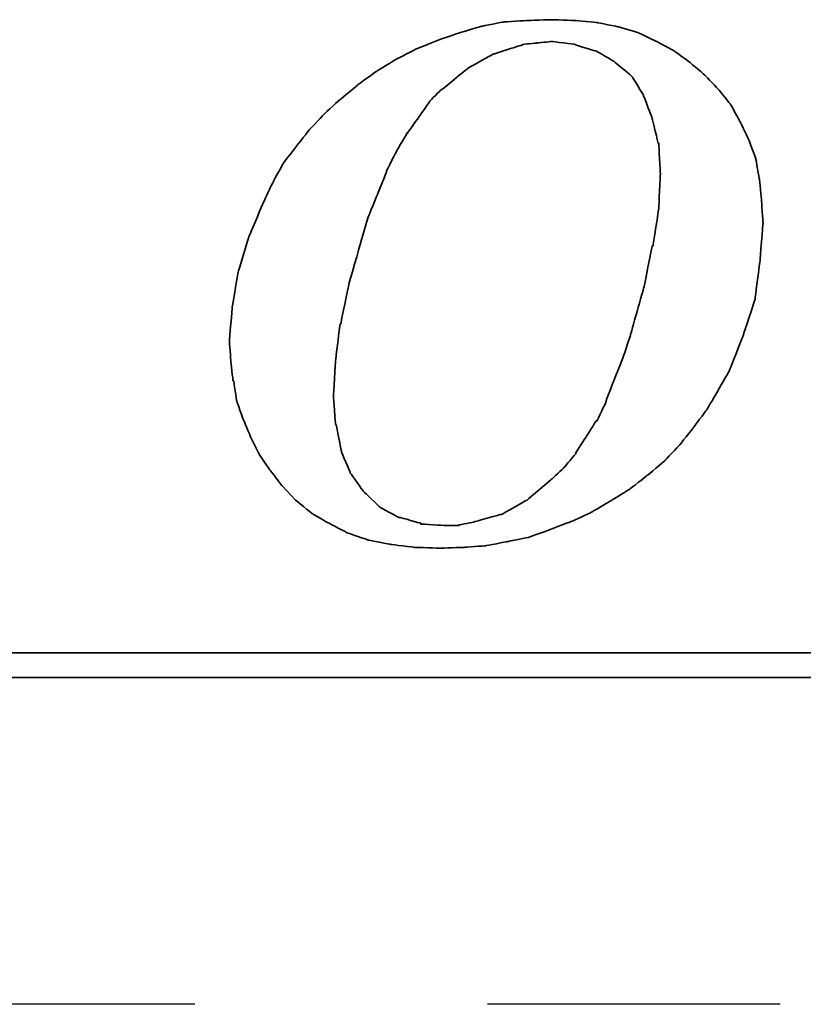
# Model space of a CAD drawing. Extents: x 732 to 1330, y 50 to 540.
# Tile 34 of 45: x 1278 to 1285, y 180 to 188. Entities that reach past the tile are written whole.
import ezdxf

# ---------------------------------------------------------------- set-up
doc = ezdxf.new("R2010")
doc.units = 0
doc.header["$MEASUREMENT"] = 0
doc.linetypes.add('CENTER', pattern=[2, 1.25, -0.25, 0.25, -0.25])
for name, color, linetype in [('CEN', 1, 'CENTER'), ('DIM', 4, 'CONTINUOUS'), ('layer 1', 7, 'CONTINUOUS')]:
    doc.layers.add(name, color=color, linetype=linetype)

# ---------------------------------------------------------------- blocks, each defined once
blk = doc.blocks.new('TBI MOTION logo(完整正式版)')
at = {"layer": 'layer 1', "color": 22, "lineweight": 35}
for points, knots in [([(-11.34375, -6.98375), (-11.34375, -6.98375), (-10.91375, -7.43875), (-10.91375, -7.43875), (-10.91375, -7.43875), (-10.91375, -7.43875), (-10.38625, -7.87125), (-10.38625, -7.87125), (-10.38625, -7.87125), (-10.38625, -7.87125), (-9.81125, -8.20375), (-9.81125, -8.20375), (-9.81125, -8.20375), (-9.81125, -8.20375), (-9.21125, -8.51875), (-9.21125, -8.51875), (-9.21125, -8.51875), (-9.21125, -8.51875), (-8.51625, -8.75875), (-8.51625, -8.75875), (-8.51625, -8.75875), (-8.51625, -8.75875), (-7.77125, -8.90375), (-7.77125, -8.90375), (-7.77125, -8.90375), (-7.77125, -8.90375), (-6.97875, -8.99875), (-6.97875, -8.99875), (-6.97875, -8.99875), (-6.97875, -8.99875), (-6.14125, -9.02375), (-6.14125, -9.02375), (-6.14125, -9.02375), (-6.14125, -9.02375), (-5.37125, -8.99875), (-5.37125, -8.99875), (-5.37125, -8.99875), (-5.37125, -8.99875), (-4.65375, -8.94875), (-4.65375, -8.94875), (-4.65375, -8.94875), (-4.65375, -8.94875), (-3.93375, -8.80625), (-3.93375, -8.80625), (-3.93375, -8.80625), (-3.93375, -8.80625), (-3.21375, -8.66375), (-3.21375, -8.66375), (-3.21375, -8.66375), (-3.21375, -8.66375), (-2.49375, -8.39875), (-2.49375, -8.39875), (-2.49375, -8.39875), (-2.49375, -8.39875), (-1.79875, -8.13375), (-1.79875, -8.13375), (-1.79875, -8.13375), (-1.79875, -8.13375), (-1.17375, -7.84375), (-1.17375, -7.84375), (-1.17375, -7.84375), (-1.17375, -7.84375), (-0.52375, -7.46375), (-0.52375, -7.46375), (-0.52375, -7.46375), (-0.52375, -7.46375), (0.10124, -7.07875), (0.10124, -7.07875), (0.10124, -7.07875), (0.10124, -7.07875), (0.67625, -6.62375), (0.67625, -6.62375), (0.67625, -6.62375), (0.67625, -6.62375), (1.24874, -6.14375), (1.24874, -6.14375), (1.24874, -6.14375), (1.24874, -6.14375), (1.72874, -5.64125), (1.72874, -5.64125), (1.72874, -5.64125), (1.72874, -5.64125), (2.18624, -5.06375), (2.18624, -5.06375), (2.18624, -5.06375), (2.18624, -5.06375), (2.61625, -4.48874), (2.61625, -4.48874), (2.61625, -4.48874), (2.61625, -4.48874), (3.00125, -3.83874), (3.00125, -3.83874), (3.00125, -3.83874), (3.00125, -3.83874), (3.36124, -3.21374), (3.36124, -3.21374), (3.36124, -3.21374), (3.36124, -3.21374), (3.84374, -1.99125), (3.84374, -1.99125), (3.84374, -1.99125), (3.84374, -1.99125), (4.22625, -0.81875), (4.22625, -0.81875), (4.22625, -0.81875), (4.22625, -0.81875), (4.39125, 0.45624), (4.39125, 0.45624), (4.39125, 0.45624), (4.39125, 0.45624), (4.48874, 1.70124), (4.48874, 1.70124), (4.48874, 1.70124), (4.48874, 1.70124), (4.43874, 2.44625), (4.43874, 2.44625), (4.43874, 2.44625), (4.43874, 2.44625), (4.36874, 3.14125), (4.36874, 3.14125), (4.36874, 3.14125), (4.36874, 3.14125), (4.25125, 3.81125), (4.25125, 3.81125), (4.25125, 3.81125), (4.25125, 3.81125), (4.03124, 4.41125), (4.03124, 4.41125), (4.03124, 4.41125), (4.03124, 4.41125), (3.74374, 5.01125), (3.74374, 5.01125), (3.74374, 5.01125), (3.74374, 5.01125), (3.43124, 5.58875), (3.43124, 5.58875), (3.43124, 5.58875), (3.43124, 5.58875), (3.02625, 6.09125), (3.02625, 6.09125), (3.02625, 6.09125), (3.02625, 6.09125), (2.59374, 6.54875), (2.59374, 6.54875), (2.59374, 6.54875), (2.59374, 6.54875), (2.09124, 6.98125), (2.09124, 6.98125), (2.09124, 6.98125), (2.09124, 6.98125), (1.56124, 7.36625), (1.56124, 7.36625), (1.56124, 7.36625), (1.56124, 7.36625), (0.98624, 7.67625), (0.98624, 7.67625), (0.98624, 7.67625), (0.98624, 7.67625), (0.38624, 7.96375), (0.38624, 7.96375), (0.38624, 7.96375), (0.38624, 7.96375), (-0.25875, 8.15625), (-0.25875, 8.15625), (-0.25875, 8.15625), (-0.25875, 8.15625), (-0.98125, 8.30125), (-0.98125, 8.30125), (-0.98125, 8.30125), (-0.98125, 8.30125), (-1.70124, 8.37125), (-1.70124, 8.37125), (-1.70124, 8.37125), (-1.70124, 8.37125), (-2.49375, 8.39624), (-2.49375, 8.39624), (-2.49375, 8.39624), (-2.49375, 8.39624), (-3.28625, 8.37125), (-3.28625, 8.37125), (-3.28625, 8.37125), (-3.28625, 8.37125), (-4.05125, 8.32125), (-4.05125, 8.32125), (-4.05125, 8.32125), (-4.05125, 8.32125), (-4.77375, 8.18125), (-4.77375, 8.18125), (-4.77375, 8.18125), (-4.77375, 8.18125), (-5.51625, 7.96375), (-5.51625, 7.96375), (-5.51625, 7.96375), (-5.51625, 7.96375), (-6.21125, 7.72625), (-6.21125, 7.72625), (-6.21125, 7.72625), (-6.21125, 7.72625), (-6.92875, 7.43625), (-6.92875, 7.43625), (-6.92875, 7.43625), (-6.92875, 7.43625), (-7.57875, 7.10125), (-7.57875, 7.10125), (-7.57875, 7.10125), (-7.57875, 7.10125), (-8.24875, 6.69125), (-8.24875, 6.69125), (-8.24875, 6.69125), (-8.24875, 6.69125), (-8.84875, 6.26125), (-8.84875, 6.26125), (-8.84875, 6.26125), (-8.84875, 6.26125), (-9.42625, 5.78125), (-9.42625, 5.78125), (-9.42625, 5.78125), (-9.42625, 5.78125), (-9.95375, 5.30125), (-9.95375, 5.30125), (-9.95375, 5.30125), (-9.95375, 5.30125), (-10.43375, 4.79624), (-10.43375, 4.79624), (-10.43375, 4.79624), (-10.43375, 4.79624), (-10.88875, 4.22125), (-10.88875, 4.22125), (-10.88875, 4.22125), (-10.88875, 4.22125), (-11.29875, 3.69375), (-11.29875, 3.69375), (-11.29875, 3.69375), (-11.29875, 3.69375), (-11.63375, 3.09125), (-11.63375, 3.09125), (-11.63375, 3.09125), (-11.63375, 3.09125), (-11.91875, 2.49625), (-11.91875, 2.49625), (-11.91875, 2.49625), (-11.91875, 2.49625), (-12.44875, 1.24625), (-12.44875, 1.24625), (-12.44875, 1.24625), (-12.44875, 1.24625), (-12.80875, 0.06874), (-12.80875, 0.06874), (-12.80875, 0.06874), (-12.80875, 0.06874), (-12.99875, -1.07875), (-12.99875, -1.07875), (-12.99875, -1.07875), (-12.99875, -1.07875), (-13.09375, -2.18375), (-13.09375, -2.18375), (-13.09375, -2.18375), (-13.09375, -2.18375), (-13.04875, -2.85375), (-13.04875, -2.85375), (-13.04875, -2.85375), (-13.04875, -2.85375), (-12.97375, -3.50375), (-12.97375, -3.50375), (-12.97375, -3.50375), (-12.97375, -3.50375), (-12.95375, -3.50375), (-12.95375, -3.50375), (-12.95375, -3.50375), (-12.95375, -3.50375), (-12.85375, -4.17375), (-12.85375, -4.17375), (-12.85375, -4.17375), (-12.85375, -4.17375), (-12.63875, -4.77624), (-12.63875, -4.77624), (-12.63875, -4.77624), (-12.63875, -4.77624), (-12.39875, -5.35125), (-12.39875, -5.35125), (-12.39875, -5.35125), (-12.39875, -5.35125), (-12.11375, -5.92875), (-12.11375, -5.92875), (-12.11375, -5.92875), (-12.11375, -5.92875), (-11.75375, -6.45375), (-11.75375, -6.45375), (-11.75375, -6.45375), (-11.75375, -6.45375), (-11.34375, -6.98375), (-11.34375, -6.98375)], [0, 0, 0, 0, 0.01369863, 0.01369863, 0.01369863, 0.01369864, 0.02739726, 0.02739726, 0.02739726, 0.02739727, 0.04109589, 0.04109589, 0.04109589, 0.0410959, 0.05479452, 0.05479452, 0.05479452, 0.05479453, 0.06849315, 0.06849315, 0.06849315, 0.06849316, 0.08219178, 0.08219178, 0.08219178, 0.08219179, 0.09589041, 0.09589041, 0.09589041, 0.09589042, 0.10958904, 0.10958904, 0.10958904, 0.10958905, 0.12328767, 0.12328767, 0.12328767, 0.12328768, 0.1369863, 0.1369863, 0.1369863, 0.13698631, 0.15068493, 0.15068493, 0.15068493, 0.15068494, 0.16438356, 0.16438356, 0.16438356, 0.16438357, 0.17808219, 0.17808219, 0.17808219, 0.1780822, 0.19178082, 0.19178082, 0.19178082, 0.19178083, 0.20547945, 0.20547945, 0.20547945, 0.20547946, 0.21917808, 0.21917808, 0.21917808, 0.21917809, 0.23287671, 0.23287671, 0.23287671, 0.23287672, 0.24657534, 0.24657534, 0.24657534, 0.24657535, 0.26027397, 0.26027397, 0.26027397, 0.26027398, 0.2739726, 0.2739726, 0.2739726, 0.27397261, 0.28767123, 0.28767123, 0.28767123, 0.28767124, 0.30136986, 0.30136986, 0.30136986, 0.30136987, 0.31506849, 0.31506849, 0.31506849, 0.3150685, 0.32876712, 0.32876712, 0.32876712, 0.32876713, 0.34246575, 0.34246575, 0.34246575, 0.34246576, 0.35616438, 0.35616438, 0.35616438, 0.35616439, 0.36986301, 0.36986301, 0.36986301, 0.36986302, 0.38356164, 0.38356164, 0.38356164, 0.38356165, 0.39726027, 0.39726027, 0.39726027, 0.39726028, 0.4109589, 0.4109589, 0.4109589, 0.41095891, 0.42465753, 0.42465753, 0.42465753, 0.42465754, 0.43835616, 0.43835616, 0.43835616, 0.43835617, 0.45205479, 0.45205479, 0.45205479, 0.4520548, 0.46575342, 0.46575342, 0.46575342, 0.46575343, 0.47945205, 0.47945205, 0.47945205, 0.47945206, 0.49315068, 0.49315068, 0.49315068, 0.49315069, 0.50684932, 0.50684932, 0.50684932, 0.50684933, 0.52054795, 0.52054795, 0.52054795, 0.52054796, 0.53424658, 0.53424658, 0.53424658, 0.53424659, 0.54794521, 0.54794521, 0.54794521, 0.54794522, 0.56164384, 0.56164384, 0.56164384, 0.56164385, 0.57534247, 0.57534247, 0.57534247, 0.57534248, 0.5890411, 0.5890411, 0.5890411, 0.58904111, 0.60273973, 0.60273973, 0.60273973, 0.60273974, 0.61643836, 0.61643836, 0.61643836, 0.61643837, 0.63013699, 0.63013699, 0.63013699, 0.630137, 0.64383562, 0.64383562, 0.64383562, 0.64383563, 0.65753425, 0.65753425, 0.65753425, 0.65753426, 0.67123288, 0.67123288, 0.67123288, 0.67123289, 0.68493151, 0.68493151, 0.68493151, 0.68493152, 0.69863014, 0.69863014, 0.69863014, 0.69863015, 0.71232877, 0.71232877, 0.71232877, 0.71232878, 0.7260274, 0.7260274, 0.7260274, 0.72602741, 0.73972603, 0.73972603, 0.73972603, 0.73972604, 0.75342466, 0.75342466, 0.75342466, 0.75342467, 0.76712329, 0.76712329, 0.76712329, 0.7671233, 0.78082192, 0.78082192, 0.78082192, 0.78082193, 0.79452055, 0.79452055, 0.79452055, 0.79452056, 0.80821918, 0.80821918, 0.80821918, 0.80821919, 0.82191781, 0.82191781, 0.82191781, 0.82191782, 0.83561644, 0.83561644, 0.83561644, 0.83561645, 0.84931507, 0.84931507, 0.84931507, 0.84931508, 0.8630137, 0.8630137, 0.8630137, 0.86301371, 0.87671233, 0.87671233, 0.87671233, 0.87671234, 0.89041096, 0.89041096, 0.89041096, 0.89041097, 0.90410959, 0.90410959, 0.90410959, 0.9041096, 0.91780822, 0.91780822, 0.91780822, 0.91780823, 0.93150685, 0.93150685, 0.93150685, 0.93150686, 0.94520548, 0.94520548, 0.94520548, 0.94520549, 0.95890411, 0.95890411, 0.95890411, 0.95890412, 0.97260274, 0.97260274, 0.97260274, 0.97260275, 0.98630137, 0.98630137, 0.98630137, 0.98630138, 1, 1, 1, 1]), ([(-8.77875, 1.03124), (-8.77875, 1.03124), (-8.51625, 1.89625), (-8.51625, 1.89625), (-8.51625, 1.89625), (-8.51625, 1.89625), (-8.20375, 2.66375), (-8.20375, 2.66375), (-8.20375, 2.66375), (-8.20375, 2.66375), (-7.91625, 3.38125), (-7.91625, 3.38125), (-7.91625, 3.38125), (-7.91625, 3.38125), (-7.91625, 3.40624), (-7.91625, 3.40624), (-7.91625, 3.40624), (-7.91625, 3.40624), (-7.57875, 4.07624), (-7.57875, 4.07624), (-7.57875, 4.07624), (-7.57875, 4.07624), (-7.24375, 4.65125), (-7.24375, 4.65125), (-7.24375, 4.65125), (-7.24375, 4.65125), (-7.21875, 4.65125), (-7.21875, 4.65125), (-7.21875, 4.65125), (-7.21875, 4.65125), (-7.21875, 4.67624), (-7.21875, 4.67624), (-7.21875, 4.67624), (-7.21875, 4.67624), (-6.83625, 5.20375), (-6.83625, 5.20375), (-6.83625, 5.20375), (-6.83625, 5.20375), (-6.49875, 5.68625), (-6.49875, 5.68625), (-6.49875, 5.68625), (-6.49875, 5.68625), (-6.49875, 5.70625), (-6.49875, 5.70625), (-6.49875, 5.70625), (-6.49875, 5.70625), (-6.11625, 6.09125), (-6.11625, 6.09125), (-6.11625, 6.09125), (-6.11625, 6.09125), (-6.09125, 6.09125), (-6.09125, 6.09125), (-6.09125, 6.09125), (-6.09125, 6.09125), (-5.27375, 6.76625), (-5.27375, 6.76625), (-5.27375, 6.76625), (-5.27375, 6.76625), (-5.24875, 6.76625), (-5.24875, 6.76625), (-5.24875, 6.76625), (-5.24875, 6.76625), (-5.24875, 6.78625), (-5.24875, 6.78625), (-5.24875, 6.78625), (-5.24875, 6.78625), (-4.38875, 7.26624), (-4.38875, 7.26624), (-4.38875, 7.26624), (-4.38875, 7.26624), (-4.36125, 7.26624), (-4.36125, 7.26624), (-4.36125, 7.26624), (-4.36125, 7.26624), (-3.93375, 7.41125), (-3.93375, 7.41125), (-3.93375, 7.41125), (-3.93375, 7.41125), (-3.47375, 7.55625), (-3.47375, 7.55625), (-3.47375, 7.55625), (-3.47375, 7.55625), (-3.45375, 7.55625), (-3.45375, 7.55625), (-3.45375, 7.55625), (-3.45375, 7.55625), (-3.42875, 7.58124), (-3.42875, 7.58124), (-3.42875, 7.58124), (-3.42875, 7.58124), (-2.97375, 7.62625), (-2.97375, 7.62625), (-2.97375, 7.62625), (-2.97375, 7.62625), (-2.49375, 7.67625), (-2.49375, 7.67625), (-2.49375, 7.67625), (-2.49375, 7.67625), (-2.46875, 7.67625), (-2.46875, 7.67625), (-2.46875, 7.67625), (-2.46875, 7.67625), (-1.70124, 7.58124), (-1.70124, 7.58124), (-1.70124, 7.58124), (-1.70124, 7.58124), (-1.67875, 7.55625), (-1.67875, 7.55625), (-1.67875, 7.55625), (-1.67875, 7.55625), (-1.65375, 7.55625), (-1.65375, 7.55625), (-1.65375, 7.55625), (-1.65375, 7.55625), (-1.03125, 7.36625), (-1.03125, 7.36625), (-1.03125, 7.36625), (-1.03125, 7.36625), (-1.00625, 7.36625), (-1.00625, 7.36625), (-1.00625, 7.36625), (-1.00625, 7.36625), (-0.43124, 7.02624), (-0.43124, 7.02624), (-0.43124, 7.02624), (-0.43124, 7.02624), (-0.40625, 7.00624), (-0.40625, 7.00624), (-0.40625, 7.00624), (-0.40625, 7.00624), (0.12124, 6.57124), (0.12124, 6.57124), (0.12124, 6.57124), (0.12124, 6.57124), (0.14624, 6.54875), (0.14624, 6.54875), (0.14624, 6.54875), (0.14624, 6.54875), (0.17124, 6.52375), (0.17124, 6.52375), (0.17124, 6.52375), (0.17124, 6.52375), (0.55625, 5.89875), (0.55625, 5.89875), (0.55625, 5.89875), (0.55625, 5.89875), (0.55625, 5.87625), (0.55625, 5.87625), (0.55625, 5.87625), (0.55625, 5.87625), (0.84124, 5.15625), (0.84124, 5.15625), (0.84124, 5.15625), (0.84124, 5.15625), (0.84124, 5.13125), (0.84124, 5.13125), (0.84124, 5.13125), (0.84124, 5.13125), (1.03624, 4.31875), (1.03624, 4.31875), (1.03624, 4.31875), (1.03624, 4.31875), (1.05624, 4.31875), (1.05624, 4.31875), (1.05624, 4.31875), (1.05624, 4.31875), (1.05624, 4.29125), (1.05624, 4.29125), (1.05624, 4.29125), (1.05624, 4.29125), (1.10625, 3.33125), (1.10625, 3.33125), (1.10625, 3.33125), (1.10625, 3.33125), (1.10625, 3.30875), (1.10625, 3.30875), (1.10625, 3.30875), (1.10625, 3.30875), (1.05624, 2.20624), (1.05624, 2.20624), (1.05624, 2.20624), (1.05624, 2.20624), (1.05624, 2.18124), (1.05624, 2.18124), (1.05624, 2.18124), (1.05624, 2.18124), (0.86624, 0.93624), (0.86624, 0.93624), (0.86624, 0.93624), (0.86624, 0.93624), (0.84124, 0.93624), (0.84124, 0.93624), (0.84124, 0.93624), (0.84124, 0.93624), (0.55625, -0.45874), (0.55625, -0.45874), (0.55625, -0.45874), (0.55625, -0.45874), (0.12124, -1.99125), (0.12124, -1.99125), (0.12124, -1.99125), (0.12124, -1.99125), (0.12124, -2.01874), (0.12124, -2.01874), (0.12124, -2.01874), (0.12124, -2.01874), (-0.13874, -2.78375), (-0.13874, -2.78375), (-0.13874, -2.78375), (-0.13874, -2.78375), (-0.43124, -3.50375), (-0.43124, -3.50375), (-0.43124, -3.50375), (-0.43124, -3.50375), (-0.69375, -4.19875), (-0.69375, -4.19875), (-0.69375, -4.19875), (-0.69375, -4.19875), (-0.69375, -4.22375), (-0.69375, -4.22375), (-0.69375, -4.22375), (-0.69375, -4.22375), (-0.98125, -4.82374), (-0.98125, -4.82374), (-0.98125, -4.82374), (-0.98125, -4.82374), (-1.00625, -4.82374), (-1.00625, -4.82374), (-1.00625, -4.82374), (-1.00625, -4.82374), (-1.33875, -5.35125), (-1.33875, -5.35125), (-1.33875, -5.35125), (-1.33875, -5.35125), (-1.67875, -5.87875), (-1.67875, -5.87875), (-1.67875, -5.87875), (-1.67875, -5.87875), (-1.67875, -5.90375), (-1.67875, -5.90375), (-1.67875, -5.90375), (-1.67875, -5.90375), (-2.05875, -6.35875), (-2.05875, -6.35875), (-2.05875, -6.35875), (-2.05875, -6.35875), (-2.08375, -6.38375), (-2.08375, -6.38375), (-2.08375, -6.38375), (-2.08375, -6.38375), (-2.46875, -6.74375), (-2.46875, -6.74375), (-2.46875, -6.74375), (-2.46875, -6.74375), (-3.25875, -7.41625), (-3.25875, -7.41625), (-3.25875, -7.41625), (-3.25875, -7.41625), (-3.28625, -7.43875), (-3.28625, -7.43875), (-3.28625, -7.43875), (-3.28625, -7.43875), (-4.12375, -7.91875), (-4.12375, -7.91875), (-4.12375, -7.91875), (-4.12375, -7.91875), (-4.14875, -7.91875), (-4.14875, -7.91875), (-4.14875, -7.91875), (-4.14875, -7.91875), (-4.17125, -7.91875), (-4.17125, -7.91875), (-4.17125, -7.91875), (-4.17125, -7.91875), (-5.03375, -8.15875), (-5.03375, -8.15875), (-5.03375, -8.15875), (-5.03375, -8.15875), (-5.51625, -8.25625), (-5.51625, -8.25625), (-5.51625, -8.25625), (-5.51625, -8.25625), (-5.54125, -8.27875), (-5.54125, -8.27875), (-5.54125, -8.27875), (-5.54125, -8.27875), (-5.56375, -8.27875), (-5.56375, -8.27875), (-5.56375, -8.27875), (-5.56375, -8.27875), (-5.99625, -8.27875), (-5.99625, -8.27875), (-5.99625, -8.27875), (-5.99625, -8.27875), (-6.76375, -8.23125), (-6.76375, -8.23125), (-6.76375, -8.23125), (-6.76375, -8.23125), (-6.78875, -8.23125), (-6.78875, -8.23125), (-6.78875, -8.23125), (-6.78875, -8.23125), (-6.78875, -8.20375), (-6.78875, -8.20375), (-6.78875, -8.20375), (-6.78875, -8.20375), (-7.45875, -8.01375), (-7.45875, -8.01375), (-7.45875, -8.01375), (-7.45875, -8.01375), (-7.48375, -8.01375), (-7.48375, -8.01375), (-7.48375, -8.01375), (-7.48375, -8.01375), (-7.50875, -8.01375), (-7.50875, -8.01375), (-7.50875, -8.01375), (-7.50875, -8.01375), (-8.13125, -7.67875), (-8.13125, -7.67875), (-8.13125, -7.67875), (-8.13125, -7.67875), (-8.15625, -7.65375), (-8.15625, -7.65375), (-8.15625, -7.65375), (-8.15625, -7.65375), (-8.65875, -7.17375), (-8.65875, -7.17375), (-8.65875, -7.17375), (-8.65875, -7.17375), (-8.68375, -7.14875), (-8.68375, -7.14875), (-8.68375, -7.14875), (-8.68375, -7.14875), (-9.08875, -6.57375), (-9.08875, -6.57375), (-9.08875, -6.57375), (-9.08875, -6.57375), (-9.11375, -6.54875), (-9.11375, -6.54875), (-9.11375, -6.54875), (-9.11375, -6.54875), (-9.11375, -6.52875), (-9.11375, -6.52875), (-9.11375, -6.52875), (-9.11375, -6.52875), (-9.40375, -5.85375), (-9.40375, -5.85375), (-9.40375, -5.85375), (-9.40375, -5.85375), (-9.40375, -5.82875), (-9.40375, -5.82875), (-9.40375, -5.82875), (-9.40375, -5.82875), (-9.56875, -4.96875), (-9.56875, -4.96875), (-9.56875, -4.96875), (-9.56875, -4.96875), (-9.59375, -4.94375), (-9.59375, -4.94375), (-9.59375, -4.94375), (-9.59375, -4.94375), (-9.66375, -4.03375), (-9.66375, -4.03375), (-9.66375, -4.03375), (-9.66375, -4.03375), (-9.66375, -4.00875), (-9.66375, -4.00875), (-9.66375, -4.00875), (-9.66375, -4.00875), (-9.59375, -2.85375), (-9.59375, -2.85375), (-9.59375, -2.85375), (-9.59375, -2.85375), (-9.45125, -1.65875), (-9.45125, -1.65875), (-9.45125, -1.65875), (-9.45125, -1.65875), (-9.42625, -1.63375), (-9.42625, -1.63375), (-9.42625, -1.63375), (-9.42625, -1.63375), (-9.16125, -0.33875), (-9.16125, -0.33875), (-9.16125, -0.33875), (-9.16125, -0.33875), (-8.77875, 1.00624), (-8.77875, 1.00624), (-8.77875, 1.00624), (-8.77875, 1.00624), (-8.77875, 1.03124), (-8.77875, 1.03124)], [0, 0, 0, 0, 0.01020408, 0.01020408, 0.01020408, 0.01020409, 0.02040816, 0.02040816, 0.02040816, 0.02040817, 0.03061224, 0.03061224, 0.03061224, 0.03061225, 0.04081633, 0.04081633, 0.04081633, 0.04081634, 0.05102041, 0.05102041, 0.05102041, 0.05102042, 0.06122449, 0.06122449, 0.06122449, 0.0612245, 0.07142857, 0.07142857, 0.07142857, 0.07142858, 0.08163265, 0.08163265, 0.08163265, 0.08163266, 0.09183673, 0.09183673, 0.09183673, 0.09183674, 0.10204082, 0.10204082, 0.10204082, 0.10204083, 0.1122449, 0.1122449, 0.1122449, 0.11224491, 0.12244898, 0.12244898, 0.12244898, 0.12244899, 0.13265306, 0.13265306, 0.13265306, 0.13265307, 0.14285714, 0.14285714, 0.14285714, 0.14285715, 0.15306122, 0.15306122, 0.15306122, 0.15306123, 0.16326531, 0.16326531, 0.16326531, 0.16326532, 0.17346939, 0.17346939, 0.17346939, 0.1734694, 0.18367347, 0.18367347, 0.18367347, 0.18367348, 0.19387755, 0.19387755, 0.19387755, 0.19387756, 0.20408163, 0.20408163, 0.20408163, 0.20408164, 0.21428571, 0.21428571, 0.21428571, 0.21428572, 0.2244898, 0.2244898, 0.2244898, 0.22448981, 0.23469388, 0.23469388, 0.23469388, 0.23469389, 0.24489796, 0.24489796, 0.24489796, 0.24489797, 0.25510204, 0.25510204, 0.25510204, 0.25510205, 0.26530612, 0.26530612, 0.26530612, 0.26530613, 0.2755102, 0.2755102, 0.2755102, 0.27551021, 0.28571429, 0.28571429, 0.28571429, 0.2857143, 0.29591837, 0.29591837, 0.29591837, 0.29591838, 0.30612245, 0.30612245, 0.30612245, 0.30612246, 0.31632653, 0.31632653, 0.31632653, 0.31632654, 0.32653061, 0.32653061, 0.32653061, 0.32653062, 0.33673469, 0.33673469, 0.33673469, 0.3367347, 0.34693878, 0.34693878, 0.34693878, 0.34693879, 0.35714286, 0.35714286, 0.35714286, 0.35714287, 0.36734694, 0.36734694, 0.36734694, 0.36734695, 0.37755102, 0.37755102, 0.37755102, 0.37755103, 0.3877551, 0.3877551, 0.3877551, 0.38775511, 0.39795918, 0.39795918, 0.39795918, 0.39795919, 0.40816327, 0.40816327, 0.40816327, 0.40816328, 0.41836735, 0.41836735, 0.41836735, 0.41836736, 0.42857143, 0.42857143, 0.42857143, 0.42857144, 0.43877551, 0.43877551, 0.43877551, 0.43877552, 0.44897959, 0.44897959, 0.44897959, 0.4489796, 0.45918367, 0.45918367, 0.45918367, 0.45918368, 0.46938776, 0.46938776, 0.46938776, 0.46938777, 0.47959184, 0.47959184, 0.47959184, 0.47959185, 0.48979592, 0.48979592, 0.48979592, 0.48979593, 0.5, 0.5, 0.5, 0.50000001, 0.51020408, 0.51020408, 0.51020408, 0.51020409, 0.52040816, 0.52040816, 0.52040816, 0.52040817, 0.53061224, 0.53061224, 0.53061224, 0.53061225, 0.54081633, 0.54081633, 0.54081633, 0.54081634, 0.55102041, 0.55102041, 0.55102041, 0.55102042, 0.56122449, 0.56122449, 0.56122449, 0.5612245, 0.57142857, 0.57142857, 0.57142857, 0.57142858, 0.58163265, 0.58163265, 0.58163265, 0.58163266, 0.59183673, 0.59183673, 0.59183673, 0.59183674, 0.60204082, 0.60204082, 0.60204082, 0.60204083, 0.6122449, 0.6122449, 0.6122449, 0.61224491, 0.62244898, 0.62244898, 0.62244898, 0.62244899, 0.63265306, 0.63265306, 0.63265306, 0.63265307, 0.64285714, 0.64285714, 0.64285714, 0.64285715, 0.65306122, 0.65306122, 0.65306122, 0.65306123, 0.66326531, 0.66326531, 0.66326531, 0.66326532, 0.67346939, 0.67346939, 0.67346939, 0.6734694, 0.68367347, 0.68367347, 0.68367347, 0.68367348, 0.69387755, 0.69387755, 0.69387755, 0.69387756, 0.70408163, 0.70408163, 0.70408163, 0.70408164, 0.71428571, 0.71428571, 0.71428571, 0.71428572, 0.7244898, 0.7244898, 0.7244898, 0.72448981, 0.73469388, 0.73469388, 0.73469388, 0.73469389, 0.74489796, 0.74489796, 0.74489796, 0.74489797, 0.75510204, 0.75510204, 0.75510204, 0.75510205, 0.76530612, 0.76530612, 0.76530612, 0.76530613, 0.7755102, 0.7755102, 0.7755102, 0.77551021, 0.78571429, 0.78571429, 0.78571429, 0.7857143, 0.79591837, 0.79591837, 0.79591837, 0.79591838, 0.80612245, 0.80612245, 0.80612245, 0.80612246, 0.81632653, 0.81632653, 0.81632653, 0.81632654, 0.82653061, 0.82653061, 0.82653061, 0.82653062, 0.83673469, 0.83673469, 0.83673469, 0.8367347, 0.84693878, 0.84693878, 0.84693878, 0.84693879, 0.85714286, 0.85714286, 0.85714286, 0.85714287, 0.86734694, 0.86734694, 0.86734694, 0.86734695, 0.87755102, 0.87755102, 0.87755102, 0.87755103, 0.8877551, 0.8877551, 0.8877551, 0.88775511, 0.89795918, 0.89795918, 0.89795918, 0.89795919, 0.90816327, 0.90816327, 0.90816327, 0.90816328, 0.91836735, 0.91836735, 0.91836735, 0.91836736, 0.92857143, 0.92857143, 0.92857143, 0.92857144, 0.93877551, 0.93877551, 0.93877551, 0.93877552, 0.94897959, 0.94897959, 0.94897959, 0.9489796, 0.95918367, 0.95918367, 0.95918367, 0.95918368, 0.96938776, 0.96938776, 0.96938776, 0.96938777, 0.97959184, 0.97959184, 0.97959184, 0.97959185, 0.98979592, 0.98979592, 0.98979592, 0.98979593, 1, 1, 1, 1]), ([(75.90875, -9.47875), (75.90875, -9.47875), (75.90875, -12.28625), (75.90875, -12.28625), (75.90875, -12.28625), (75.90875, -12.28625), (75.90875, -12.47875), (75.90875, -12.47875), (75.90875, -12.47875), (75.90875, -12.47875), (75.71625, -12.47875), (75.71625, -12.47875), (75.71625, -12.47875), (75.71625, -12.47875), (-88.32875, -12.47875), (-88.32875, -12.47875), (-88.32875, -12.47875), (-88.32875, -12.47875), (-88.32875, -13.29375), (-88.32875, -13.29375), (-88.32875, -13.29375), (-88.32875, -13.29375), (82.89125, -13.29375), (82.89125, -13.29375), (82.89125, -13.29375), (82.89125, -13.29375), (75.90875, -9.47875), (75.90875, -9.47875)], [0, 0, 0, 0, 0.14285714, 0.14285714, 0.14285714, 0.14285715, 0.28571429, 0.28571429, 0.28571429, 0.2857143, 0.42857143, 0.42857143, 0.42857143, 0.42857144, 0.57142857, 0.57142857, 0.57142857, 0.57142858, 0.71428571, 0.71428571, 0.71428571, 0.71428572, 0.85714286, 0.85714286, 0.85714286, 0.85714287, 1, 1, 1, 1])]:
    blk.add_open_spline(points, degree=3, knots=knots, dxfattribs=at)

msp = doc.modelspace()

# ---------------------------------------------------------------- linework, layer by layer
at = {"layer": 'CEN', "color": 7, "linetype": 'CENTER', "ltscale": 10}
msp.add_line((1319.5072, 179.7752), (1214.0592, 179.7752), dxfattribs=at)

# ---------------------------------------------------------------- block references
at = {"layer": 'DIM', "xscale": 0.2591999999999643, "yscale": 0.2591999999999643, "zscale": 0.2591999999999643}
msp.add_blockref('TBI MOTION logo(完整正式版)', (1283.1964, 186.0122), dxfattribs=at)

doc.saveas('drawing.dxf')
